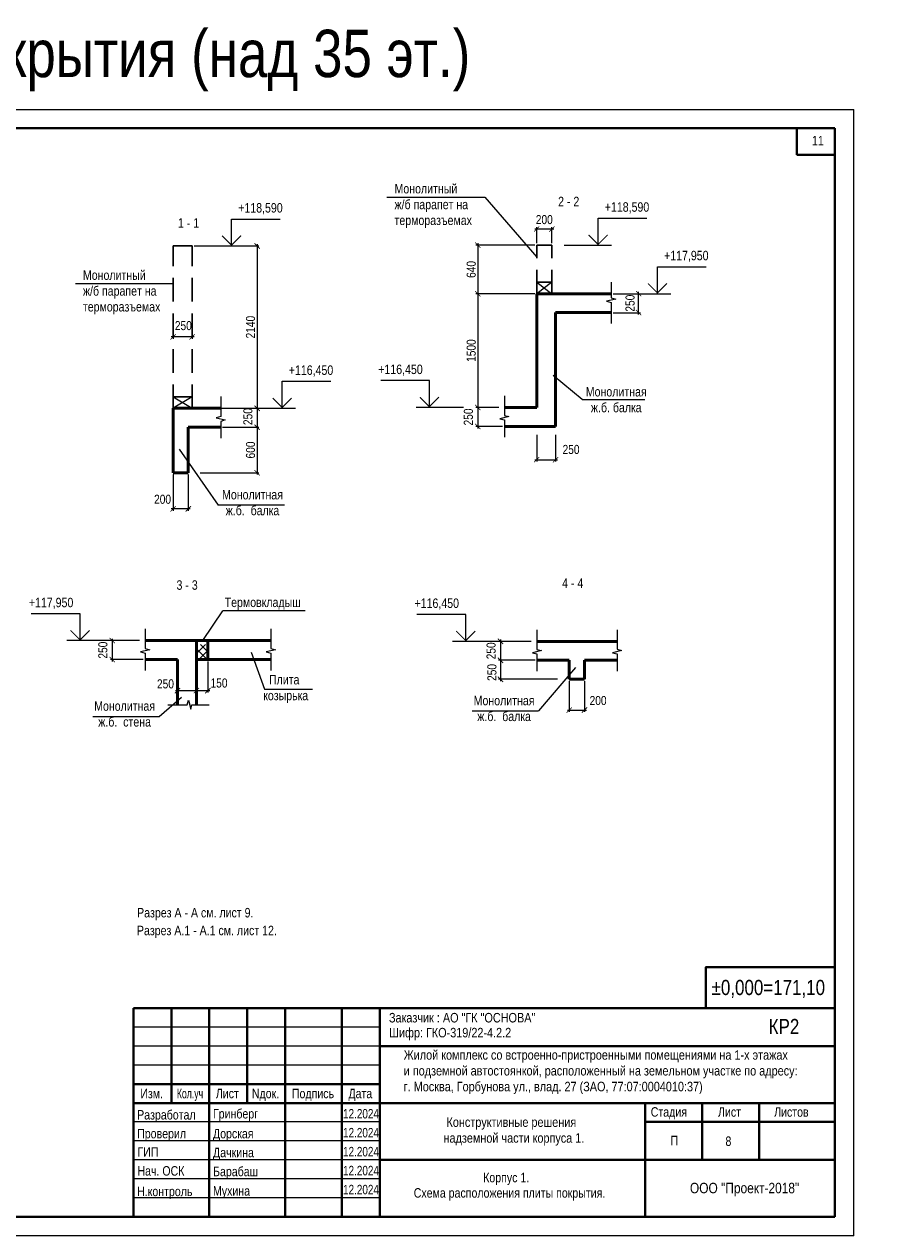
# Model space of a CAD drawing. Header units: inches. Extents: x -7168381 to -7082011, y 5937392 to 6001282.
# Tile 10 of 10: x -7128144 to -7082011, y 5937392 to 6001282. Entities that reach past the tile are written whole.
import ezdxf
from ezdxf.enums import TextEntityAlignment as Align

# ---------------------------------------------------------------- set-up
doc = ezdxf.new("R2010")
doc.units = ezdxf.units.IN
doc.header["$LTSCALE"] = 1000
doc.header["$MEASUREMENT"] = 0
doc.linetypes.add('HIDDEN', pattern=[0.375, 0.25, -0.125])
for name, color, linetype, lineweight in [('СК-050-П(литы перекрытия)', 12, 'Continuous', 50), ('СК-110-О-РАЗМЕРЫ', 7, 'Continuous', 15), ('СК-200-Р(амка)', 7, 'Continuous', 40), ('СК-210-Р-РАМКА ЛИНИИ ТОНКИЕ', 7, 'Continuous', 15), ('СК-220-Р-РАМКА ТЕКСТ', 7, 'Continuous', 15), ('СК-300-Р(азмеры)', 7, 'Continuous', 20), ('СК-300-Р(азмеры)_ПЛИТЫ', 7, 'Continuous', 20), ('СК-400-Т(екст)', 7, 'Continuous', 20), ('СК-600-Ш(триховка)', 250, 'Continuous', 13)]:
    doc.layers.add(name, color=color, linetype=linetype, lineweight=lineweight)
doc.layers.add('текст', color=7, linetype='Continuous')
doc.styles.add('MtXpl_Arial_Narrow', font='ARIALN.TTF')
doc.styles.add('RUSS', font='arial.ttf', dxfattribs={"width": 0.8})
doc.dimstyles.new('50', dxfattribs={"dimtxt": 480, "dimasz": 280, "dimexe": 100, "dimexo": 100, "dimgap": 100, "dimtad": 1, "dimdec": 0, "dimlfac": 0.25, "dimzin": 0, "dimdsep": 46, "dimtxsty": 'RUSS', "dimblk": 'ARCHTICK', "dimcen": 0.09, "dimdle": 100, "dimclrd": 7, "dimclre": 7, "dimclrt": 7, "dimadec": 0, "dimazin": 0, "dimtfac": 1, "dimtdec": 0, "dimtmove": 2, "dimatfit": 3, "dimldrblk": 'ARCHTICK', "dimfxl": 1, "dimtolj": 1, "dimtzin": 0, "dimarcsym": 0})

# ---------------------------------------------------------------- blocks, each defined once
blk = doc.blocks.new('A$C96adbfd2')
at = {"layer": 'СК-200-Р(амка)', "lineweight": 40, "ltscale": 2}
for p, q in [((-18500, 5500), (-18500, 0)), ((0, 5500), (-18500, 5500)), ((-17500, 5500), (-17500, 3000)), ((-16500, 5500), (-16500, 0)), ((-15500, 5500), (-15500, 3000)), ((-14500, 5500), (-14500, 0)), ((-13000, 5500), (-13000, 0)), ((-12000, 5500), (-12000, 0)), ((0, 4500), (-12000, 4500)), ((0, 3000), (-18500, 3000)), ((-5000, 3000), (-5000, 15)), ((-3500, 3000), (-3500, 1500)), ((-2000, 3000), (-2000, 1500)), ((0, 2500), (-5000, 2500)), ((0, 1500), (-12000, 1500))]:
    blk.add_line(p, q, dxfattribs=at)
at = {"layer": 'СК-200-Р(амка)', "color": 7, "lineweight": 15}
for p, q in [((-12000, 5000), (-18500, 5000)), ((-12000, 4500), (-18500, 4500)), ((-12000, 4000), (-18500, 4000)), ((-12000, 2500), (-18500, 2500)), ((-12000, 2000), (-18500, 2000)), ((-12000, 1500), (-18500, 1500)), ((-12000, 1000), (-18500, 1000)), ((-12000, 500), (-18500, 500))]:
    blk.add_line(p, q, dxfattribs=at)
at = {"layer": 'СК-200-Р(амка)', "ltscale": 2}
blk.add_line((-12000, 3500), (-18500, 3500), dxfattribs=at)
at = {"layer": 'СК-220-Р-РАМКА ТЕКСТ'}
blk.add_line((-12000, 3000), (-18500, 3000), dxfattribs=at)
blk.add_line((-12000, 3000), (-18500, 3000), dxfattribs=at)
at = {"layer": 'СК-400-Т(екст)', "lineweight": 40, "ltscale": 2}
blk.add_lwpolyline([(-3405, 5500), (0, 5500), (0, 6578), (-3405, 6578)], close=True, dxfattribs=at)
at = {"layer": 'СК-220-Р-РАМКА ТЕКСТ', "color": 7, "style": 'RUSS', "width": 0.8}
for s, p in [('Изм.', (-18319, 3126)), ('Лист', (-16328, 3126)), ('Nдок.', (-15377, 3126)), ('Подпись', (-14321, 3126)), ('Дата', (-12830, 3126))]:
    blk.add_text(s, height=250, dxfattribs=at).set_placement(p)
at = {"layer": 'СК-220-Р-РАМКА ТЕКСТ', "style": 'RUSS'}
for s, width, p in [('Разработал', 0.8, (-18403, 2565)), ('Гринберг', 0.8, (-16403, 2593)), ('12.2024', 0.75, (-12972, 2593)), ('Проверил', 0.8, (-18402, 2069)), ('Дорская', 0.8, (-16402, 2069)), ('12.2024', 0.75, (-12972, 2093)), ('ГИП', 0.8, (-18396, 1586)), ('Дачкина', 0.8, (-16401, 1570)), ('12.2024', 0.75, (-12972, 1593)), ('Нач. ОСК', 0.8, (-18396, 1086)), ('Барабаш', 0.8, (-16401, 1070)), ('12.2024', 0.75, (-12972, 1093)), ('Н.контроль', 0.8, (-18403, 545)), ('Мухина', 0.8, (-16403, 558)), ('12.2024', 0.75, (-12972, 593))]:
    blk.add_text(s, height=250, dxfattribs=dict(at, width=width)).set_placement(p)
at = {"layer": 'СК-220-Р-РАМКА ТЕКСТ', "color": 7, "insert": (-17355, 3375), "char_height": 250, "attachment_point": 1, "style": 'RUSS'}
blk.add_mtext_dynamic_manual_height_columns('\\A1;{\\fArial Narrow|b0|i0|c204|p34;Кол.уч}', width=11667.29, gutter_width=1250, heights=[0], dxfattribs=at)
at = {"layer": 'СК-220-Р-РАМКА ТЕКСТ', "color": 7, "char_height": 250, "attachment_point": 4, "style": 'RUSS'}
for s, insert in [('\\A1;Лист', (-3082, 2762)), ('\\A1;Листов', (-1603, 2762)), ('\\A1;Стадия', (-4856, 2729)), ('\\A1;П', (-4337, 2011))]:
    blk.add_mtext(s, dxfattribs=dict(at, insert=insert))
at = {"layer": 'СК-400-Т(екст)', "lineweight": 40, "ltscale": 2, "style": 'RUSS', "width": 0.8}
for s, p in [('%%P0,000=171,10', (-3251, 5847)), ('КР2', (-1746, 4817))]:
    blk.add_text(s, height=400, dxfattribs=at).set_placement(p)
at = {"layer": 'СК-400-Т(екст)', "linetype": 'Continuous'}
for s, width, gutter_width, insert, char_height, attachment_point in [('\\A1;{\\fArial Narrow|b0|i0|c204|p34;Заказчик :\\fArial Narrow|b0|i0|c0|p34; \\fArial Narrow|b0|i0|c204|p34;АО "ГК "ОСНОВА\\fArial Narrow|b0|i0|c0|p34;"\\fArial Narrow|b0|i0|c204|p34;\\P          \\W0.8;                                                                                            }', 11667.29, 1250, (-11760, 5375), 250, 1), ('\\A1;{\\fArial Narrow|b0|i0|c204|p34;Шифр: ГКО-319/22-4.\\fArial Narrow|b0|i0|c0|p34;2\\fArial Narrow|b0|i0|c204|p34;.2          \\W0.8;                                                                                            }', 11667.29, 1250, (-11760, 4981), 250, 1), ('\\A1;{\\fArial Narrow|b0|i0|c204|p34;\\W1;ООО "Проект-2018"}', 13925.35, 1492, (-2382, 896), 274.51, 2)]:
    blk.add_mtext_dynamic_manual_height_columns(s, width=width, gutter_width=gutter_width, heights=[0], dxfattribs=dict(at, insert=insert, char_height=char_height, attachment_point=attachment_point))
at = {"layer": 'СК-400-Т(екст)', "char_height": 250, "attachment_point": 1, "style": 'MtXpl_Arial_Narrow'}
for s, insert in [('Жилой комплекс со встроенно-пристроенными помещениями на 1-х этажах^Jи подземной автостоянкой, расположенный на земельном участке по адресу: ^Jг. Москва, Горбунова ул., влад. 27 (ЗАО, 77:07:0004010:37)', (-11372, 4393)), (' Конструктивные решения ^Jнадземной части корпуса 1.', (-10322, 2621))]:
    blk.add_mtext(s, dxfattribs=dict(at, insert=insert))
blk = doc.blocks.new('_ArchTick')
at = {"color": 0, "linetype": 'ByBlock', "const_width": 0.15}
blk.add_lwpolyline([(-0.5, -0.5), (0.5, 0.5)], dxfattribs=at)
blk = doc.blocks.new('*D18')
at = {"layer": 'Defpoints', "color": 0, "transparency": 16777216}
for p in [(-7117585, 5981029), (-7117781, 5980029), (-7115860, 5980029)]:
    blk.add_point(p, dxfattribs=at)
at = {"layer": 'СК-110-О-РАЗМЕРЫ', "color": 7, "lineweight": -2, "transparency": 16777216}
for p, q in [((-7117485, 5981029), (-7115760, 5981029)), ((-7115860, 5981129), (-7115860, 5979929)), ((-7117681, 5980029), (-7115760, 5980029))]:
    blk.add_line(p, q, dxfattribs=at)
at = {"layer": 'СК-110-О-РАЗМЕРЫ', "color": 7, "lineweight": -2, "transparency": 16777216, "xscale": 280, "yscale": 280, "zscale": 280}
for p, rotation in [((-7115860, 5981029), 90), ((-7115860, 5980029), 270)]:
    blk.add_blockref('_ArchTick', p, dxfattribs=dict(at, rotation=rotation))
at = {"layer": 'СК-110-О-РАЗМЕРЫ', "color": 7, "transparency": 16777216, "insert": (-7116344, 5980590), "char_height": 480, "attachment_point": 5, "rotation": 90, "style": 'RUSS'}
blk.add_mtext('\\A1;250', dxfattribs=at)
blk = doc.blocks.new('*D19')
at = {"layer": 'Defpoints', "color": 0, "transparency": 16777216}
for p in [(-7117781, 5980029), (-7118961, 5977629), (-7115860, 5977629)]:
    blk.add_point(p, dxfattribs=at)
at = {"layer": 'СК-110-О-РАЗМЕРЫ', "color": 7, "lineweight": -2, "transparency": 16777216}
for p, q in [((-7115860, 5980129), (-7115860, 5977529)), ((-7117681, 5980029), (-7115760, 5980029)), ((-7118861, 5977629), (-7115760, 5977629))]:
    blk.add_line(p, q, dxfattribs=at)
at = {"layer": 'СК-110-О-РАЗМЕРЫ', "color": 7, "lineweight": -2, "transparency": 16777216, "xscale": 280, "yscale": 280, "zscale": 280}
for p, rotation in [((-7115860, 5980029), 90), ((-7115860, 5977629), 270)]:
    blk.add_blockref('_ArchTick', p, dxfattribs=dict(at, rotation=rotation))
at = {"layer": 'СК-110-О-РАЗМЕРЫ', "color": 7, "transparency": 16777216, "insert": (-7116205, 5978829), "char_height": 480, "attachment_point": 5, "rotation": 90, "style": 'RUSS'}
blk.add_mtext('\\A1;600', dxfattribs=at)
blk = doc.blocks.new('*U17')
at = {"layer": 'СК-400-Т(екст)', "color": 0}
for p, q in [((0, 0), (0, 7.11)), ((0, 7.11), (12.85, 7.11)), ((-9, 0), (3.5, 0))]:
    blk.add_line(p, q, dxfattribs=at)
at = {"layer": 'СК-400-Т(екст)', "color": 0, "const_width": 0.3}
blk.add_lwpolyline([(-2.5, 2.71), (0, 0.21), (2.5, 2.71)], dxfattribs=at)
at = {"layer": 'СК-400-Т(екст)', "color": 0, "width": 0.8}
for tag, p in [('ОТМЕТКА1', (7.64, 8.06)), ('КОММЕНТАРИЙ', (7.73, 4.27))]:
    blk.add_attdef(tag, p, '', height=2.5, dxfattribs=at)
blk = doc.blocks.new('*D20')
at = {"layer": 'Defpoints', "color": 0, "transparency": 16777216}
for p in [(-7120288, 5977629), (-7119488, 5977629), (-7120288, 5975726)]:
    blk.add_point(p, dxfattribs=at)
at = {"layer": 'СК-110-О-РАЗМЕРЫ', "color": 7, "lineweight": -2, "transparency": 16777216}
for p, q in [((-7120288, 5977529), (-7120288, 5975626)), ((-7119488, 5977529), (-7119488, 5975626)), ((-7119388, 5975726), (-7120388, 5975726))]:
    blk.add_line(p, q, dxfattribs=at)
at = {"layer": 'СК-110-О-РАЗМЕРЫ', "color": 7, "lineweight": -2, "transparency": 16777216, "xscale": 280, "yscale": 280, "zscale": 280, "rotation": 180}
blk.add_blockref('_ArchTick', (-7120288, 5975726), dxfattribs=at)
at = {"layer": 'СК-110-О-РАЗМЕРЫ', "color": 7, "lineweight": -2, "transparency": 16777216, "xscale": 280, "yscale": 280, "zscale": 280}
blk.add_blockref('_ArchTick', (-7119488, 5975726), dxfattribs=at)
at = {"layer": 'СК-110-О-РАЗМЕРЫ', "color": 7, "transparency": 16777216, "insert": (-7120846, 5976229), "char_height": 480, "attachment_point": 5, "style": 'RUSS'}
blk.add_mtext('\\A1;200', dxfattribs=at)
blk = doc.blocks.new('*D21')
at = {"layer": 'Defpoints', "color": 0, "transparency": 16777216}
for p in [(-7103013, 5981071), (-7104218, 5980071), (-7102817, 5980071)]:
    blk.add_point(p, dxfattribs=at)
at = {"layer": 'СК-110-О-РАЗМЕРЫ', "color": 7, "lineweight": -2, "transparency": 16777216}
for p, q in [((-7103113, 5981071), (-7104318, 5981071)), ((-7104218, 5981171), (-7104218, 5979971)), ((-7102917, 5980071), (-7104318, 5980071))]:
    blk.add_line(p, q, dxfattribs=at)
at = {"layer": 'СК-110-О-РАЗМЕРЫ', "color": 7, "lineweight": -2, "transparency": 16777216, "xscale": 280, "yscale": 280, "zscale": 280}
for p, rotation in [((-7104218, 5981071), 90), ((-7104218, 5980071), 270)]:
    blk.add_blockref('_ArchTick', p, dxfattribs=dict(at, rotation=rotation))
at = {"layer": 'СК-110-О-РАЗМЕРЫ', "color": 7, "transparency": 16777216, "insert": (-7104713, 5980571), "char_height": 480, "attachment_point": 5, "rotation": 90, "style": 'RUSS'}
blk.add_mtext('\\A1;250', dxfattribs=at)
blk = doc.blocks.new('*D22')
at = {"layer": 'Defpoints', "color": 0, "transparency": 16777216}
for p in [(-7097182, 5987071), (-7095734, 5987071), (-7097182, 5986071)]:
    blk.add_point(p, dxfattribs=at)
at = {"layer": 'СК-110-О-РАЗМЕРЫ', "color": 7, "lineweight": -2, "transparency": 16777216}
for p, q in [((-7095734, 5985971), (-7095734, 5987171)), ((-7097082, 5987071), (-7095634, 5987071)), ((-7097082, 5986071), (-7095634, 5986071))]:
    blk.add_line(p, q, dxfattribs=at)
at = {"layer": 'СК-110-О-РАЗМЕРЫ', "color": 7, "lineweight": -2, "transparency": 16777216, "xscale": 280, "yscale": 280, "zscale": 280}
for p, rotation in [((-7095734, 5987071), 90), ((-7095734, 5986071), 270)]:
    blk.add_blockref('_ArchTick', p, dxfattribs=dict(at, rotation=rotation))
at = {"layer": 'СК-110-О-РАЗМЕРЫ', "color": 7, "transparency": 16777216, "insert": (-7096184, 5986572), "char_height": 480, "attachment_point": 5, "rotation": 90, "style": 'RUSS'}
blk.add_mtext('\\A1;250', dxfattribs=at)
blk = doc.blocks.new('*D23')
at = {"layer": 'Defpoints', "color": 0, "transparency": 16777216}
for p in [(-7121961, 5968775), (-7123499, 5967775), (-7121764, 5967775)]:
    blk.add_point(p, dxfattribs=at)
at = {"layer": 'СК-110-О-РАЗМЕРЫ', "color": 7, "lineweight": -2, "transparency": 16777216}
for p, q in [((-7122061, 5968775), (-7123599, 5968775)), ((-7123499, 5968875), (-7123499, 5967675)), ((-7121864, 5967775), (-7123599, 5967775))]:
    blk.add_line(p, q, dxfattribs=at)
at = {"layer": 'СК-110-О-РАЗМЕРЫ', "color": 7, "lineweight": -2, "transparency": 16777216, "xscale": 280, "yscale": 280, "zscale": 280}
for p, rotation in [((-7123499, 5968775), 90), ((-7123499, 5967775), 270)]:
    blk.add_blockref('_ArchTick', p, dxfattribs=dict(at, rotation=rotation))
at = {"layer": 'СК-110-О-РАЗМЕРЫ', "color": 7, "transparency": 16777216, "insert": (-7123994, 5968275), "char_height": 480, "attachment_point": 5, "rotation": 90, "style": 'RUSS'}
blk.add_mtext('\\A1;250', dxfattribs=at)
blk = doc.blocks.new('*D24')
at = {"layer": 'Defpoints', "color": 0, "transparency": 16777216}
for p in [(-7118458, 5967775), (-7119058, 5966744), (-7118458, 5966141)]:
    blk.add_point(p, dxfattribs=at)
at = {"layer": 'СК-110-О-РАЗМЕРЫ', "color": 7, "lineweight": -2, "transparency": 16777216}
for p, q in [((-7118458, 5967675), (-7118458, 5966041)), ((-7119158, 5966141), (-7118358, 5966141)), ((-7119058, 5966644), (-7119058, 5966041))]:
    blk.add_line(p, q, dxfattribs=at)
at = {"layer": 'СК-110-О-РАЗМЕРЫ', "color": 7, "lineweight": -2, "transparency": 16777216, "xscale": 280, "yscale": 280, "zscale": 280, "rotation": 180}
blk.add_blockref('_ArchTick', (-7119058, 5966141), dxfattribs=at)
at = {"layer": 'СК-110-О-РАЗМЕРЫ', "color": 7, "lineweight": -2, "transparency": 16777216, "xscale": 280, "yscale": 280, "zscale": 280}
blk.add_blockref('_ArchTick', (-7118458, 5966141), dxfattribs=at)
at = {"layer": 'СК-110-О-РАЗМЕРЫ', "color": 7, "transparency": 16777216, "insert": (-7117868, 5966539), "char_height": 480, "attachment_point": 5, "style": 'RUSS'}
blk.add_mtext('\\A1;150', dxfattribs=at)
blk = doc.blocks.new('*D25')
at = {"layer": 'Defpoints', "color": 0, "transparency": 16777216}
for p in [(-7120058, 5966868), (-7119058, 5966868), (-7119058, 5966141)]:
    blk.add_point(p, dxfattribs=at)
at = {"layer": 'СК-110-О-РАЗМЕРЫ', "color": 7, "lineweight": -2, "transparency": 16777216}
for p, q in [((-7120058, 5966768), (-7120058, 5966041)), ((-7119058, 5966768), (-7119058, 5966041)), ((-7120158, 5966141), (-7118958, 5966141))]:
    blk.add_line(p, q, dxfattribs=at)
at = {"layer": 'СК-110-О-РАЗМЕРЫ', "color": 7, "lineweight": -2, "transparency": 16777216, "xscale": 280, "yscale": 280, "zscale": 280, "rotation": 180}
blk.add_blockref('_ArchTick', (-7120058, 5966141), dxfattribs=at)
at = {"layer": 'СК-110-О-РАЗМЕРЫ', "color": 7, "lineweight": -2, "transparency": 16777216, "xscale": 280, "yscale": 280, "zscale": 280}
blk.add_blockref('_ArchTick', (-7119058, 5966141), dxfattribs=at)
at = {"layer": 'СК-110-О-РАЗМЕРЫ', "color": 7, "transparency": 16777216, "insert": (-7120693, 5966494), "char_height": 480, "attachment_point": 5, "style": 'RUSS'}
blk.add_mtext('\\A1;250', dxfattribs=at)
blk = doc.blocks.new('*D27')
at = {"layer": 'Defpoints', "color": 0, "transparency": 16777216}
for p in [(-7101382, 5987071), (-7104218, 5981071), (-7103317, 5981071)]:
    blk.add_point(p, dxfattribs=at)
at = {"layer": 'СК-110-О-РАЗМЕРЫ', "color": 7, "lineweight": -2, "transparency": 16777216}
for p, q in [((-7104218, 5987171), (-7104218, 5980971)), ((-7101482, 5987071), (-7104318, 5987071)), ((-7103417, 5981071), (-7104318, 5981071))]:
    blk.add_line(p, q, dxfattribs=at)
at = {"layer": 'СК-110-О-РАЗМЕРЫ', "color": 7, "lineweight": -2, "transparency": 16777216, "xscale": 280, "yscale": 280, "zscale": 280}
for p, rotation in [((-7104218, 5987071), 90), ((-7104218, 5981071), 270)]:
    blk.add_blockref('_ArchTick', p, dxfattribs=dict(at, rotation=rotation))
at = {"layer": 'СК-110-О-РАЗМЕРЫ', "color": 7, "transparency": 16777216, "insert": (-7104563, 5984071), "char_height": 480, "attachment_point": 5, "rotation": 90, "style": 'RUSS'}
blk.add_mtext('\\A1;1500', dxfattribs=at)
blk = doc.blocks.new('*D30')
at = {"layer": 'Defpoints', "color": 0, "transparency": 16777216}
for p in [(-7101295, 5968738), (-7103020, 5967738), (-7101099, 5967738)]:
    blk.add_point(p, dxfattribs=at)
at = {"layer": 'СК-110-О-РАЗМЕРЫ', "color": 7, "lineweight": -2, "transparency": 16777216}
for p, q in [((-7101395, 5968738), (-7103120, 5968738)), ((-7103020, 5968838), (-7103020, 5967638)), ((-7101199, 5967738), (-7103120, 5967738))]:
    blk.add_line(p, q, dxfattribs=at)
at = {"layer": 'СК-110-О-РАЗМЕРЫ', "color": 7, "lineweight": -2, "transparency": 16777216, "xscale": 280, "yscale": 280, "zscale": 280}
for p, rotation in [((-7103020, 5968738), 90), ((-7103020, 5967738), 270)]:
    blk.add_blockref('_ArchTick', p, dxfattribs=dict(at, rotation=rotation))
at = {"layer": 'СК-110-О-РАЗМЕРЫ', "color": 7, "transparency": 16777216, "insert": (-7103515, 5968238), "char_height": 480, "attachment_point": 5, "rotation": 90, "style": 'RUSS'}
blk.add_mtext('\\A1;250', dxfattribs=at)
blk = doc.blocks.new('*D31')
at = {"layer": 'Defpoints', "color": 0, "transparency": 16777216}
for p in [(-7101099, 5967738), (-7103020, 5966738), (-7099918, 5966738)]:
    blk.add_point(p, dxfattribs=at)
at = {"layer": 'СК-110-О-РАЗМЕРЫ', "color": 7, "lineweight": -2, "transparency": 16777216}
for p, q in [((-7101199, 5967738), (-7103120, 5967738)), ((-7103020, 5967838), (-7103020, 5966638)), ((-7100018, 5966738), (-7103120, 5966738))]:
    blk.add_line(p, q, dxfattribs=at)
at = {"layer": 'СК-110-О-РАЗМЕРЫ', "color": 7, "lineweight": -2, "transparency": 16777216, "xscale": 280, "yscale": 280, "zscale": 280}
for p, rotation in [((-7103020, 5967738), 90), ((-7103020, 5966738), 270)]:
    blk.add_blockref('_ArchTick', p, dxfattribs=dict(at, rotation=rotation))
at = {"layer": 'СК-110-О-РАЗМЕРЫ', "color": 7, "transparency": 16777216, "insert": (-7103471, 5967098), "char_height": 480, "attachment_point": 5, "rotation": 90, "style": 'RUSS'}
blk.add_mtext('\\A1;250', dxfattribs=at)
blk = doc.blocks.new('*D32')
at = {"layer": 'Defpoints', "color": 0, "transparency": 16777216}
for p in [(-7099392, 5966738), (-7098592, 5966738), (-7098592, 5965116)]:
    blk.add_point(p, dxfattribs=at)
at = {"layer": 'СК-110-О-РАЗМЕРЫ', "color": 7, "lineweight": -2, "transparency": 16777216}
for p, q in [((-7099392, 5966638), (-7099392, 5965016)), ((-7098592, 5966638), (-7098592, 5965016)), ((-7099492, 5965116), (-7098492, 5965116))]:
    blk.add_line(p, q, dxfattribs=at)
at = {"layer": 'СК-110-О-РАЗМЕРЫ', "color": 7, "lineweight": -2, "transparency": 16777216, "xscale": 280, "yscale": 280, "zscale": 280, "rotation": 180}
blk.add_blockref('_ArchTick', (-7099392, 5965116), dxfattribs=at)
at = {"layer": 'СК-110-О-РАЗМЕРЫ', "color": 7, "lineweight": -2, "transparency": 16777216, "xscale": 280, "yscale": 280, "zscale": 280}
blk.add_blockref('_ArchTick', (-7098592, 5965116), dxfattribs=at)
at = {"layer": 'СК-110-О-РАЗМЕРЫ', "color": 7, "transparency": 16777216, "insert": (-7097873, 5965615), "char_height": 480, "attachment_point": 5, "style": 'RUSS'}
blk.add_mtext('\\A1;200', dxfattribs=at)
blk = doc.blocks.new('*D33')
at = {"layer": 'Defpoints', "color": 0, "transparency": 16777216}
for p in [(-7101110, 5979735), (-7100110, 5979735), (-7100110, 5978317)]:
    blk.add_point(p, dxfattribs=at)
at = {"layer": 'СК-110-О-РАЗМЕРЫ', "color": 7, "lineweight": -2, "transparency": 16777216}
for p, q in [((-7101110, 5979635), (-7101110, 5978217)), ((-7100110, 5979635), (-7100110, 5978217)), ((-7101210, 5978317), (-7100010, 5978317))]:
    blk.add_line(p, q, dxfattribs=at)
at = {"layer": 'СК-110-О-РАЗМЕРЫ', "color": 7, "lineweight": -2, "transparency": 16777216, "xscale": 280, "yscale": 280, "zscale": 280, "rotation": 180}
blk.add_blockref('_ArchTick', (-7101110, 5978317), dxfattribs=at)
at = {"layer": 'СК-110-О-РАЗМЕРЫ', "color": 7, "lineweight": -2, "transparency": 16777216, "xscale": 280, "yscale": 280, "zscale": 280}
blk.add_blockref('_ArchTick', (-7100110, 5978317), dxfattribs=at)
at = {"layer": 'СК-110-О-РАЗМЕРЫ', "color": 7, "transparency": 16777216, "insert": (-7099299, 5978855), "char_height": 480, "attachment_point": 5, "style": 'RUSS'}
blk.add_mtext('\\A1;250', dxfattribs=at)
blk = doc.blocks.new('*D136')
at = {"layer": 'Defpoints', "color": 0, "transparency": 16777216}
for p in [(-7119288, 5989589), (-7119288, 5981029), (-7115860, 5981029)]:
    blk.add_point(p, dxfattribs=at)
at = {"layer": 'СК-110-О-РАЗМЕРЫ', "color": 7, "lineweight": -2, "transparency": 16777216}
for p, q in [((-7115860, 5989689), (-7115860, 5980929)), ((-7119188, 5989589), (-7115760, 5989589)), ((-7119188, 5981029), (-7115760, 5981029))]:
    blk.add_line(p, q, dxfattribs=at)
at = {"layer": 'СК-110-О-РАЗМЕРЫ', "color": 7, "lineweight": -2, "transparency": 16777216, "xscale": 280, "yscale": 280, "zscale": 280}
for p, rotation in [((-7115860, 5989589), 90), ((-7115860, 5981029), 270)]:
    blk.add_blockref('_ArchTick', p, dxfattribs=dict(at, rotation=rotation))
at = {"layer": 'СК-110-О-РАЗМЕРЫ', "color": 7, "transparency": 16777216, "insert": (-7116205, 5985309), "char_height": 480, "attachment_point": 5, "rotation": 90, "style": 'RUSS'}
blk.add_mtext('\\A1;2140', dxfattribs=at)
blk = doc.blocks.new('*D137')
at = {"layer": 'Defpoints', "color": 0, "transparency": 16777216}
for p in [(-7120288, 5985873), (-7119288, 5985873), (-7120288, 5984794)]:
    blk.add_point(p, dxfattribs=at)
at = {"layer": 'СК-110-О-РАЗМЕРЫ', "color": 7, "lineweight": -2, "transparency": 16777216}
for p, q in [((-7120288, 5985773), (-7120288, 5984694)), ((-7119288, 5985773), (-7119288, 5984694)), ((-7119188, 5984794), (-7120388, 5984794))]:
    blk.add_line(p, q, dxfattribs=at)
at = {"layer": 'СК-110-О-РАЗМЕРЫ', "color": 7, "lineweight": -2, "transparency": 16777216, "xscale": 280, "yscale": 280, "zscale": 280, "rotation": 180}
blk.add_blockref('_ArchTick', (-7120288, 5984794), dxfattribs=at)
at = {"layer": 'СК-110-О-РАЗМЕРЫ', "color": 7, "lineweight": -2, "transparency": 16777216, "xscale": 280, "yscale": 280, "zscale": 280}
blk.add_blockref('_ArchTick', (-7119288, 5984794), dxfattribs=at)
at = {"layer": 'СК-110-О-РАЗМЕРЫ', "color": 7, "transparency": 16777216, "insert": (-7119751, 5985387), "char_height": 480, "attachment_point": 5, "style": 'RUSS'}
blk.add_mtext('\\A1;250', dxfattribs=at)
blk = doc.blocks.new('*D138')
at = {"layer": 'Defpoints', "color": 0, "transparency": 16777216}
for p in [(-7101110, 5989631), (-7104218, 5987071), (-7101110, 5987071)]:
    blk.add_point(p, dxfattribs=at)
at = {"layer": 'СК-110-О-РАЗМЕРЫ', "color": 7, "lineweight": -2, "transparency": 16777216}
for p, q in [((-7104218, 5989731), (-7104218, 5986971)), ((-7101210, 5989631), (-7104318, 5989631)), ((-7101210, 5987071), (-7104318, 5987071))]:
    blk.add_line(p, q, dxfattribs=at)
at = {"layer": 'СК-110-О-РАЗМЕРЫ', "color": 7, "lineweight": -2, "transparency": 16777216, "xscale": 280, "yscale": 280, "zscale": 280}
for p, rotation in [((-7104218, 5989631), 90), ((-7104218, 5987071), 270)]:
    blk.add_blockref('_ArchTick', p, dxfattribs=dict(at, rotation=rotation))
at = {"layer": 'СК-110-О-РАЗМЕРЫ', "color": 7, "transparency": 16777216, "insert": (-7104563, 5988351), "char_height": 480, "attachment_point": 5, "rotation": 90, "style": 'RUSS'}
blk.add_mtext('\\A1;640', dxfattribs=at)
blk = doc.blocks.new('*D139')
at = {"layer": 'Defpoints', "color": 0, "transparency": 16777216}
for p in [(-7101110, 5990482), (-7101110, 5989631), (-7100310, 5989631)]:
    blk.add_point(p, dxfattribs=at)
at = {"layer": 'СК-110-О-РАЗМЕРЫ', "color": 7, "lineweight": -2, "transparency": 16777216}
for p, q in [((-7100210, 5990482), (-7101210, 5990482)), ((-7101110, 5989731), (-7101110, 5990582)), ((-7100310, 5989731), (-7100310, 5990582))]:
    blk.add_line(p, q, dxfattribs=at)
at = {"layer": 'СК-110-О-РАЗМЕРЫ', "color": 7, "lineweight": -2, "transparency": 16777216, "xscale": 280, "yscale": 280, "zscale": 280, "rotation": 180}
blk.add_blockref('_ArchTick', (-7101110, 5990482), dxfattribs=at)
at = {"layer": 'СК-110-О-РАЗМЕРЫ', "color": 7, "lineweight": -2, "transparency": 16777216, "xscale": 280, "yscale": 280, "zscale": 280}
blk.add_blockref('_ArchTick', (-7100310, 5990482), dxfattribs=at)
at = {"layer": 'СК-110-О-РАЗМЕРЫ', "color": 7, "transparency": 16777216, "insert": (-7100710, 5990977), "char_height": 480, "attachment_point": 5, "style": 'RUSS'}
blk.add_mtext('\\A1;200', dxfattribs=at)

msp = doc.modelspace()

# ---------------------------------------------------------------- hatches: boundary and pattern name
at = {"layer": 'СК-220-Р-РАМКА ТЕКСТ'}
h = msp.add_hatch(dxfattribs=at)
h.set_pattern_fill('ANSI37', color=256, scale=100)
h.set_pattern_definition([(45, (-10833396.2, 5949134.4), (-224.506403, 224.506403), []), (135, (-10833396.2, 5949134.4), (-224.506403, -224.506403), [])])
h.paths.add_polyline_path([(-7118457.5, 5968574.7), (-7119057.5, 5968574.7), (-7119057.5, 5967774.7), (-7118457.5, 5967774.7)])

# ---------------------------------------------------------------- linework, layer by layer
at = {"layer": 'СК-050-П(литы перекрытия)', "linetype": 'HIDDEN', "lineweight": 30, "ltscale": 5}
for p, q in [((-7119287.9, 5989588.7), (-7120287.9, 5989588.7)), ((-7120287.9, 5981028.7), (-7120287.9, 5989588.7)), ((-7119287.9, 5981028.7), (-7119287.9, 5989588.7)), ((-7101110.1, 5989631.4), (-7100310.1, 5989631.4)), ((-7101110.1, 5987071.4), (-7101110.1, 5989631.4)), ((-7100310.1, 5987071.4), (-7100310.1, 5989631.4)), ((-7100310.1, 5987671.4), (-7101110.1, 5987671.4)), ((-7119287.9, 5981628.7), (-7120287.9, 5981628.7))]:
    msp.add_line(p, q, dxfattribs=at)
at = {"layer": 'СК-050-П(литы перекрытия)'}
for p, q in [((-7101110.1, 5981071.4), (-7101110.1, 5987071.4)), ((-7101110.1, 5987071.4), (-7097182.3, 5987071.4)), ((-7100110.1, 5986071.4), (-7100110.1, 5980071.4)), ((-7100110.1, 5986071.4), (-7097182.3, 5986071.4)), ((-7117781.1, 5981028.7), (-7120287.9, 5981028.7)), ((-7120287.9, 5981028.7), (-7120287.9, 5977628.7)), ((-7102816.9, 5981071.4), (-7101110.1, 5981071.4)), ((-7117781.1, 5980028.7), (-7119487.9, 5980028.7)), ((-7119487.9, 5977628.7), (-7119487.9, 5980028.7)), ((-7102816.9, 5980071.4), (-7100110.1, 5980071.4)), ((-7120287.9, 5977628.7), (-7119487.9, 5977628.7)), ((-7121764.3, 5968774.7), (-7119057.5, 5968774.7)), ((-7119057.5, 5968774.7), (-7115134.1, 5968774.7)), ((-7119057.5, 5968774.7), (-7119057.5, 5965395.9)), ((-7118457.5, 5968774.7), (-7118457.5, 5967774.7)), ((-7101098.7, 5968738.1), (-7096868.4, 5968738.1)), ((-7121764.3, 5967774.7), (-7120057.5, 5967774.7)), ((-7120057.5, 5965395.9), (-7120057.5, 5967774.7)), ((-7119057.5, 5967774.7), (-7115134.1, 5967774.7)), ((-7101098.7, 5967738.1), (-7099391.9, 5967738.1)), ((-7099391.9, 5966738.1), (-7099391.9, 5967738.1)), ((-7098591.9, 5967738.1), (-7096868.4, 5967738.1)), ((-7098591.9, 5967738.1), (-7098591.9, 5966738.1)), ((-7098591.9, 5966738.1), (-7099391.9, 5966738.1))]:
    msp.add_line(p, q, dxfattribs=at)
at = {"layer": 'СК-110-О-РАЗМЕРЫ'}
msp.add_line((-7098718.9, 5981487.5), (-7100243.4, 5982751.2), dxfattribs=at)
at = {"layer": 'СК-200-Р(амка)'}
for p, q in [((-7085381.5, 5995792.1), (-7164381.5, 5995792.1)), ((-7085381.5, 5995792.1), (-7085381.5, 5938392.1)), ((-7164381.5, 5938392.1), (-7085381.5, 5938392.1))]:
    msp.add_line(p, q, dxfattribs=at)
at = {"layer": 'СК-200-Р(амка)', "lineweight": 40, "ltscale": 2}
for p, q in [((-7087381.5, 5995792.1), (-7087381.5, 5994392.1)), ((-7087381.5, 5995792.1), (-7085381.5, 5995792.1)), ((-7085381.5, 5995792.1), (-7085381.5, 5994392.1)), ((-7087381.5, 5994392.1), (-7085381.5, 5994392.1))]:
    msp.add_line(p, q, dxfattribs=at)
at = {"layer": 'СК-210-Р-РАМКА ЛИНИИ ТОНКИЕ'}
for p, q in [((-7168381.5, 5996792.1), (-7084381.5, 5996792.1)), ((-7084381.5, 5937392.1), (-7084381.5, 5996792.1)), ((-7084381.5, 5937392.1), (-7084381.5, 5996792.1)), ((-7084381.5, 5937392.1), (-7168381.5, 5937392.1))]:
    msp.add_line(p, q, dxfattribs=at)
at = {"layer": 'СК-220-Р-РАМКА ТЕКСТ'}
for p, q in [((-7098718.9, 5981487.5), (-7095414.6, 5981487.5)), ((-7119962.2, 5978880.9), (-7117921.8, 5975925)), ((-7114417.5, 5975925), (-7117921.8, 5975925)), ((-7099059.4, 5967355), (-7101010.6, 5965068.9)), ((-7121028.3, 5964779.1), (-7119851.9, 5965798.9)), ((-7124532.5, 5964779.1), (-7121028.3, 5964779.1)), ((-7104514.9, 5965068.9), (-7101010.6, 5965068.9))]:
    msp.add_line(p, q, dxfattribs=at)
at = {"layer": 'СК-300-Р(азмеры)_ПЛИТЫ'}
for p, q in [((-7103851, 5992165.3), (-7101110.1, 5988991.1)), ((-7100310.1, 5987671.4), (-7101110.1, 5987071.4)), ((-7101110.1, 5987671.4), (-7100310.1, 5987071.4)), ((-7119287.9, 5981628.7), (-7120287.9, 5981028.7)), ((-7120287.9, 5981628.7), (-7119287.9, 5981028.7))]:
    msp.add_line(p, q, dxfattribs=at)
at = {"layer": 'СК-400-Т(екст)'}
for p, q in [((-7118728.4, 5968774.7), (-7117661.9, 5970340.6)), ((-7113323.2, 5970340.6), (-7117661.9, 5970340.6)), ((-7116165.8, 5968175.9), (-7115477.7, 5966208.5)), ((-7115477.7, 5966208.5), (-7112944.7, 5966208.5))]:
    msp.add_line(p, q, dxfattribs=at)
at = {"layer": 'СК-600-Ш(триховка)', "linetype": 'ByBlock'}
for points in [[(-7097182.3, 5987683.4), (-7097182.3, 5986850.4), (-7096942.3, 5986790.4), (-7097422.3, 5986670.4), (-7097182.3, 5986610.4), (-7097182.3, 5985500.4)], [(-7117781.1, 5981644.8), (-7117781.1, 5980591.8), (-7118021.1, 5980531.8), (-7117541.1, 5980411.8), (-7117781.1, 5980330.6), (-7117781.1, 5979461.9)], [(-7102816.9, 5981687.5), (-7102816.9, 5980654.6), (-7102576.9, 5980594.6), (-7103056.9, 5980474.6), (-7102816.9, 5980414.6), (-7102816.9, 5979504.6)], [(-7121764.3, 5969390.8), (-7121764.3, 5968357.9), (-7121524.3, 5968297.9), (-7122004.3, 5968177.9), (-7121764.3, 5968117.9), (-7121764.3, 5967207.9)], [(-7115134.1, 5969390.8), (-7115134.1, 5968357.9), (-7114894.1, 5968297.9), (-7115374.1, 5968177.9), (-7115134.1, 5968117.9), (-7115134.1, 5967207.9)], [(-7101098.7, 5969354.2), (-7101098.7, 5968303.5), (-7100858.7, 5968261.3), (-7101338.7, 5968141.3), (-7101098.7, 5968081.3), (-7101098.7, 5967171.3)], [(-7096868.4, 5969354.2), (-7096868.4, 5968333.5), (-7096628.4, 5968261.3), (-7097108.4, 5968141.3), (-7096868.4, 5968081.3), (-7096868.4, 5967171.3)], [(-7120576.7, 5965395.9), (-7119543.7, 5965395.9), (-7119483.7, 5965635.9), (-7119363.7, 5965155.9), (-7119303.7, 5965395.9), (-7118393.7, 5965395.9)]]:
    msp.add_lwpolyline(points, dxfattribs=at)
at = {"layer": 'текст'}
for p, q in [((-7109010.8, 5992165.3), (-7103851, 5992165.3)), ((-7125447.7, 5987605.6), (-7120287.9, 5987605.6))]:
    msp.add_line(p, q, dxfattribs=at)

# ---------------------------------------------------------------- block references
at = {"layer": 'СК-300-Р(азмеры)', "xscale": 2, "yscale": 2, "zscale": 2}
msp.add_blockref('A$C96adbfd2', (-7085381.5, 5938392.1), dxfattribs=at)
at = {"layer": 'СК-400-Т(екст)', "ltscale": 0.5}
ref = msp.add_blockref('*U17', (-7117206, 5989588.7), dxfattribs=dict(at, xscale=200, yscale=200, zscale=200))
ref.add_attrib('ОТМЕТКА1', '+118,590', dxfattribs={"height": 500, "style": 'RUSS', "width": 0.8}).set_placement((-7115682.8, 5991200.4), align=Align.BOTTOM_CENTER)
ref = msp.add_blockref('*U17', (-7097869.7, 5989631.4), dxfattribs=dict(at, xscale=200, yscale=200, zscale=200))
ref.add_attrib('ОТМЕТКА1', '+118,590', dxfattribs={"height": 500, "style": 'RUSS', "width": 0.8}).set_placement((-7096346.5, 5991243.1), align=Align.BOTTOM_CENTER)
ref = msp.add_blockref('*U17', (-7094741.8, 5987071.4), dxfattribs=dict(at, xscale=200, yscale=200, zscale=200))
ref.add_attrib('ОТМЕТКА1', '+117,950', dxfattribs={"height": 500, "style": 'RUSS', "width": 0.8}).set_placement((-7093218.6, 5988683.1), align=Align.BOTTOM_CENTER)
ref = msp.add_blockref('*U17', (-7114538.8, 5981028.7), dxfattribs=dict(at, xscale=200, yscale=200, zscale=200))
ref.add_attrib('ОТМЕТКА1', '+116,450', dxfattribs={"height": 500, "style": 'RUSS', "width": 0.8}).set_placement((-7113015.6, 5982640.4), align=Align.BOTTOM_CENTER)
ref = msp.add_blockref('*U17', (-7106768.3, 5981071.4), dxfattribs=dict(at, xscale=-200, yscale=200, zscale=200))
ref.add_attrib('ОТМЕТКА1', '+116,450', dxfattribs={"height": 500, "style": 'RUSS', "width": 0.8}).set_placement((-7108295.9, 5982683.1), align=Align.BOTTOM_CENTER)
ref = msp.add_blockref('*U17', (-7125199.9, 5968774.7), dxfattribs=dict(at, xscale=-200, yscale=200, zscale=200))
ref.add_attrib('ОТМЕТКА1', '+117,950', dxfattribs={"height": 500, "style": 'RUSS', "width": 0.8}).set_placement((-7126727.5, 5970386.4), align=Align.BOTTOM_CENTER)
ref = msp.add_blockref('*U17', (-7104855.8, 5968738.1), dxfattribs=dict(at, xscale=-200, yscale=200, zscale=200))
ref.add_attrib('ОТМЕТКА1', '+116,450', dxfattribs={"height": 500, "style": 'RUSS', "width": 0.8}).set_placement((-7106383.3, 5970349.8), align=Align.BOTTOM_CENTER)

# ---------------------------------------------------------------- texts
at = {"layer": 'СК-220-Р-РАМКА ТЕКСТ', "color": 7, "style": 'RUSS', "width": 0.8}
for s, height, p in [('Плита покрытия (над 35 эт.)', 2500, (-7141128, 5998491.9)), ('Корпус 1. ', 500, (-7103933.1, 5940212.1)), ('Схема расположения плиты покрытия.', 500, (-7107597.3, 5939402.5))]:
    msp.add_text(s, height=height, dxfattribs=at).set_placement(p)
at = {"layer": 'СК-220-Р-РАМКА ТЕКСТ', "style": 'RUSS', "width": 0.8}
for s, p in [('11', (-7086590.9, 5994890.3)), ('8', (-7091152.6, 5942129.4))]:
    msp.add_text(s, height=500, dxfattribs=at).set_placement(p)
at = {"layer": 'СК-220-Р-РАМКА ТЕКСТ', "char_height": 500, "width": 31067.545, "attachment_point": 5, "style": 'RUSS'}
for s, insert, rotation in [('2 - 2', (-7099422.6, 5991932.1), 360), ('1 - 1', (-7119476.4, 5990798.7), 0), ('Монолитная\\Pж.б. балка', (-7096914.8, 5981482.8), 360), ('Монолитная\\Pж.б.  балка', (-7116101.8, 5976053.5), 0), ('3 - 3', (-7119551.6, 5971704.9), 360), ('4 - 4', (-7099209.5, 5971810.5), 360), ('Монолитная\\Pж.б.  стена', (-7122848.3, 5964907.6), 360), ('Монолитная\\Pж.б.  балка', (-7102830.6, 5965197.3), 360), ('Разрез А - А см. лист 9.', (-7119121, 5954354.9), 360), ('Разрез А.1 - А.1 см. лист 12.', (-7118508.6, 5953416.5), 360)]:
    msp.add_mtext(s, dxfattribs=dict(at, insert=insert, rotation=rotation))
at = {"layer": 'СК-400-Т(екст)', "color": 7, "char_height": 500, "width": 7144.818, "attachment_point": 1, "style": 'RUSS'}
for insert in [(-7108610.2, 5992860.9), (-7125047.1, 5988301.2)]:
    msp.add_mtext('Монолитный \\Pж/б парапет на терморазъемах', dxfattribs=dict(at, insert=insert))
at = {"layer": 'СК-400-Т(екст)', "char_height": 500, "width": 31067.545, "attachment_point": 5, "rotation": 360, "style": 'RUSS'}
for s, insert in [('Термовкладыш', (-7115564.7, 5970721.2)), ('Плита\\P козырька', (-7114428, 5966225.8))]:
    msp.add_mtext(s, dxfattribs=dict(at, insert=insert))

# ---------------------------------------------------------------- dimensions: what is measured, and where the dimension line sits
at = {"layer": 'СК-110-О-РАЗМЕРЫ'}
dim = msp.add_linear_dim(base=(-7101110.1, 5990482), p1=(-7100310.1, 5989631.4), p2=(-7101110.1, 5989631.4), dimstyle='50', dxfattribs=at)
dim.commit()
dim.dimension.update_dxf_attribs({"geometry": '*D139', "text_midpoint": (-7100710.1, 5990977)})
for base, p1, p2, picture, middle in [((-7115860, 5981028.7), (-7119287.9, 5989588.7), (-7119287.9, 5981028.7), '*D136', (-7116205, 5985308.7)), ((-7104217.7, 5987071.4), (-7101110.1, 5989631.4), (-7101110.1, 5987071.4), '*D138', (-7104562.8, 5988351.4)), ((-7104217.7, 5981071.4), (-7101382.1, 5987071.4), (-7103317.1, 5981071.4), '*D27', (-7104562.8, 5984071.4)), ((-7104217.7, 5980071.4), (-7103013.3, 5981071.4), (-7102816.9, 5980071.4), '*D21', (-7104712.8, 5980571.4)), ((-7115860, 5977628.7), (-7117781.1, 5980028.7), (-7118961.4, 5977628.7), '*D19', (-7116205, 5978828.7)), ((-7123498.7, 5967774.7), (-7121960.7, 5968774.7), (-7121764.3, 5967774.7), '*D23', (-7123993.8, 5968274.7)), ((-7103019.9, 5967738.1), (-7101295.1, 5968738.1), (-7101098.7, 5967738.1), '*D30', (-7103515, 5968238.1))]:
    dim = msp.add_linear_dim(base=base, p1=p1, p2=p2, angle=90, dimstyle='50', dxfattribs=at)
    dim.commit()
    dim.dimension.update_dxf_attribs({"geometry": picture, "text_midpoint": middle})
for base, p1, p2, angle, picture, middle in [((-7095733.5, 5987071.4), (-7097182.3, 5986071.4), (-7097182.3, 5987071.4), 90, '*D22', (-7096184.5, 5986571.6)), ((-7120287.9, 5984793.8), (-7119287.9, 5985873.2), (-7120287.9, 5985873.2), 180, '*D137', (-7119751.1, 5985386.8)), ((-7115860, 5980028.7), (-7117584.7, 5981028.7), (-7117781.1, 5980028.7), 90, '*D18', (-7116343.8, 5980589.8)), ((-7120287.9, 5975726.2), (-7119487.9, 5977628.7), (-7120287.9, 5977628.7), 180, '*D20', (-7120845.6, 5976229.4)), ((-7103019.9, 5966738.1), (-7101098.7, 5967738.1), (-7099918.5, 5966738.1), 90, '*D31', (-7103471.5, 5967097.6))]:
    dim = msp.add_linear_dim(base=base, p1=p1, p2=p2, angle=angle, dimstyle='50', dxfattribs=at)
    dim.commit()
    dim.dimension.update_dxf_attribs({"geometry": picture, "text_midpoint": middle, "dimtype": 160})
for base, p1, p2, picture, middle in [((-7100110.1, 5978317.4), (-7101110.1, 5979734.9), (-7100110.1, 5979734.9), '*D33', (-7099298.6, 5978855.2)), ((-7118457.5, 5966140.9), (-7119057.5, 5966743.8), (-7118457.5, 5967774.7), '*D24', (-7117867.7, 5966538.6)), ((-7119057.5, 5966140.9), (-7120057.5, 5966868.4), (-7119057.5, 5966868.4), '*D25', (-7120692.8, 5966493.9)), ((-7098591.9, 5965115.6), (-7099391.9, 5966738.1), (-7098591.9, 5966738.1), '*D32', (-7097872.9, 5965615.3))]:
    dim = msp.add_linear_dim(base=base, p1=p1, p2=p2, dimstyle='50', dxfattribs=at)
    dim.commit()
    dim.dimension.update_dxf_attribs({"geometry": picture, "text_midpoint": middle, "dimtype": 160})

doc.saveas('drawing.dxf')
